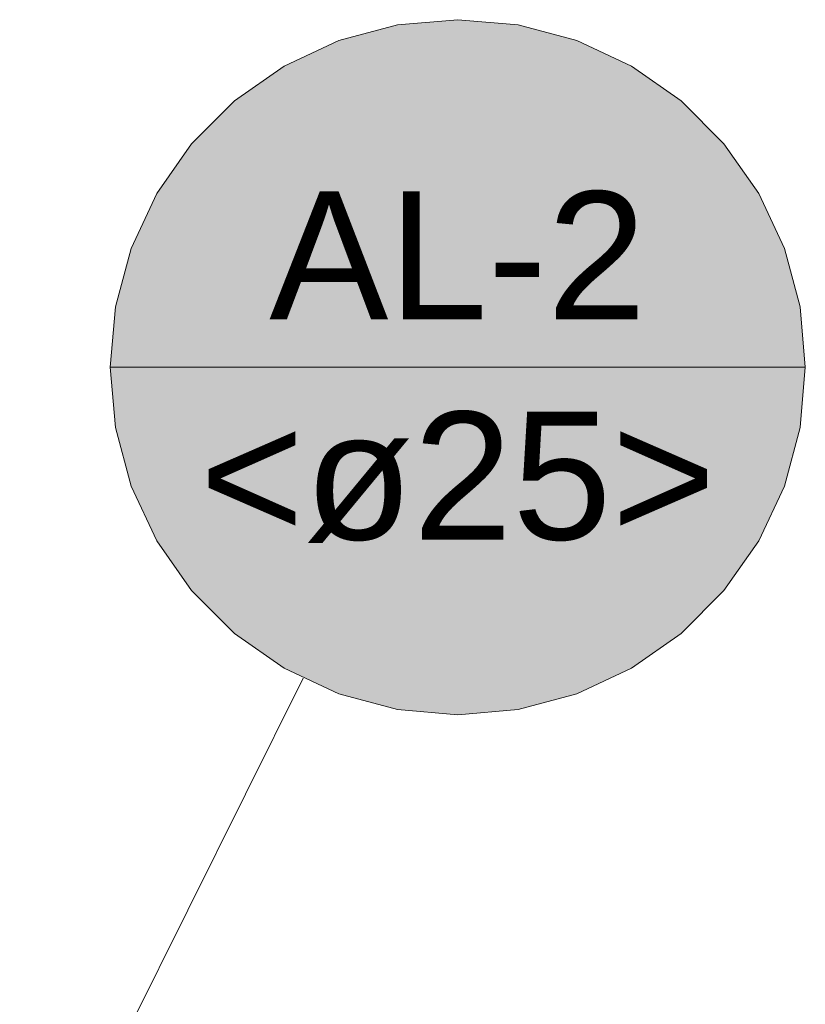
# Model space of a CAD drawing. Header units: millimetres. Extents: x 2 to 902, y -447 to 199.
# Tile 56 of 255: x 24.88 to 26.23, y 59.74 to 61.43. Entities that reach past the tile are written whole.
import ezdxf

# ---------------------------------------------------------------- set-up
doc = ezdxf.new("R2010")
doc.units = ezdxf.units.MM
doc.header["$MEASUREMENT"] = 0
doc.linetypes.add('NULL', pattern=[0])
doc.layers.add('AL-Indicação coluna', color=94, linetype='Continuous', lineweight=13)
doc.styles.add('Arial', font='arial.ttf')

msp = doc.modelspace()

# ---------------------------------------------------------------- hatches: boundary and pattern name
at = {"layer": 'AL-Indicação coluna', "linetype": 'Continuous'}
msp.add_hatch(color=101, dxfattribs=at).paths.add_polyline_path([(26.233, 60.8367), (26.2239, 60.9406), (26.1969, 61.0413), (26.1529, 61.1358), (26.093, 61.2213), (26.0193, 61.295), (25.9339, 61.3548), (25.8394, 61.3989), (25.7387, 61.4258), (25.6348, 61.4349), (25.5309, 61.4258), (25.4302, 61.3989), (25.3357, 61.3548), (25.2503, 61.295), (25.1766, 61.2213), (25.1168, 61.1358), (25.0727, 61.0413), (25.0457, 60.9406), (25.0366, 60.8367), (25.0457, 60.7329), (25.0727, 60.6321), (25.1168, 60.5376), (25.1766, 60.4522), (25.2503, 60.3785), (25.3357, 60.3187), (25.4302, 60.2746), (25.5309, 60.2476), (25.6348, 60.2386), (25.7387, 60.2476), (25.8394, 60.2746), (25.9339, 60.3187), (26.0193, 60.3785), (26.093, 60.4522), (26.1529, 60.5376), (26.1969, 60.6321), (26.2239, 60.7329), (26.233, 60.8367)])

# ---------------------------------------------------------------- linework, layer by layer
at = {"layer": 'AL-Indicação coluna'}
for p, q in [((25.0366, 60.8367), (26.233, 60.8367)), ((25.3683, 60.3012), (24.8806, 59.3212))]:
    msp.add_line(p, q, dxfattribs=at)
msp.add_lwpolyline([(26.233, 60.8367), (26.2239, 60.9406), (26.1969, 61.0413), (26.1529, 61.1358), (26.093, 61.2213), (26.0193, 61.295), (25.9339, 61.3548), (25.8394, 61.3989), (25.7387, 61.4258), (25.6348, 61.4349), (25.5309, 61.4258), (25.4302, 61.3989), (25.3357, 61.3548), (25.2503, 61.295), (25.1766, 61.2213), (25.1168, 61.1358), (25.0727, 61.0413), (25.0457, 60.9406), (25.0366, 60.8367), (25.0457, 60.7329), (25.0727, 60.6321), (25.1168, 60.5376), (25.1766, 60.4522), (25.2503, 60.3785), (25.3357, 60.3187), (25.4302, 60.2746), (25.5309, 60.2476), (25.6348, 60.2386), (25.7387, 60.2476), (25.8394, 60.2746), (25.9339, 60.3187), (26.0193, 60.3785), (26.093, 60.4522), (26.1529, 60.5376), (26.1969, 60.6321), (26.2239, 60.7329), (26.233, 60.8367), (26.233, 60.8367)], dxfattribs=at)

# ---------------------------------------------------------------- texts
at = {"layer": 'AL-Indicação coluna', "linetype": 'NULL', "char_height": 0.22, "attachment_point": 8, "line_spacing_factor": 0.6, "style": 'Arial'}
for s, insert, width in [('AL-2', (25.6348, 60.9193), 1.298201), ('<ø25>', (25.6348, 60.5341), 1.776768)]:
    msp.add_mtext(s, dxfattribs=dict(at, insert=insert, width=width))

doc.saveas('drawing.dxf')
